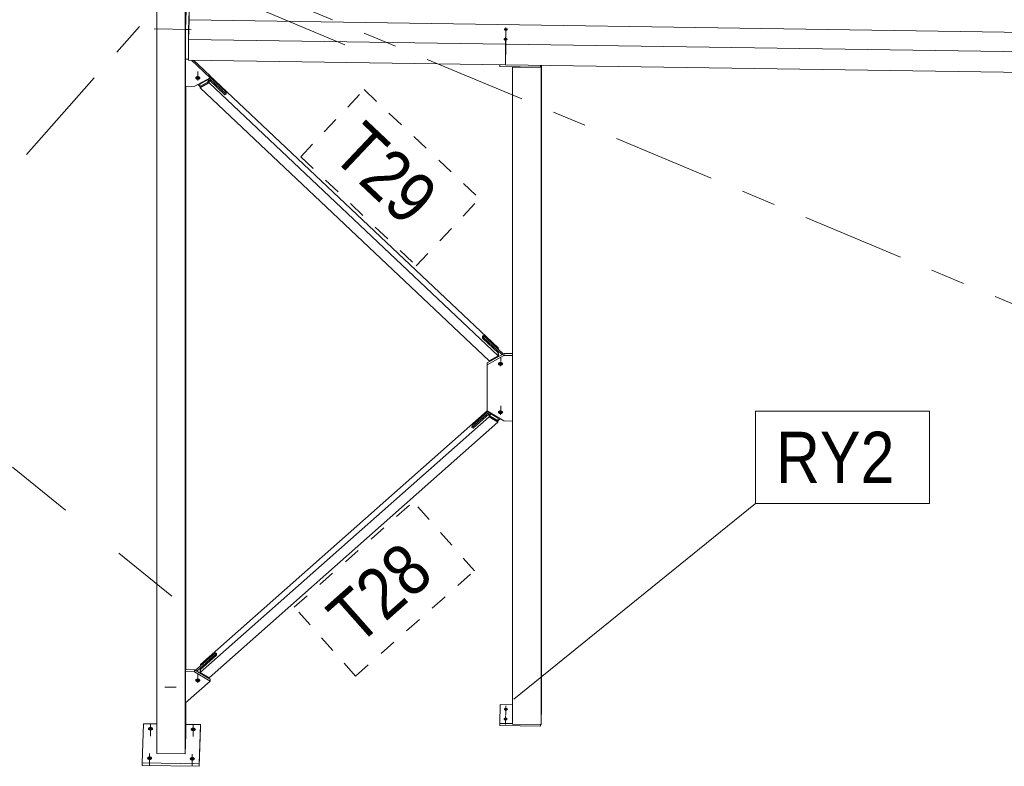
# Model space of a CAD drawing. Header units: millimetres. Extents: x -698 to 216, y -34 to 576.
# Tile 10 of 88: x -596 to -568, y 223 to 245. Entities that reach past the tile are written whole.
import ezdxf

# ---------------------------------------------------------------- set-up
doc = ezdxf.new("R2010")
doc.units = ezdxf.units.MM
for name, pattern in [('XKITLINE00', [0]), ('XKITLINE02', [4, 2, -2]), ('XKITLINE03', [6, 3, -1, 1, -1]), ('XKITLINE04', [3, 0.5, -0.5, 0.5, -0.5, 0.5, -0.5])]:
    doc.linetypes.add(name, pattern=pattern)
for name, color, linetype, lineweight in [('Element', 2, 'Continuous', 0), ('Spoina', 1, 'Continuous', 0), ('Znak elementu', 2, 'Continuous', 0), ('Śruba', 3, 'Continuous', 0)]:
    doc.layers.add(name, color=color, linetype=linetype, lineweight=lineweight)
doc.styles.add('ARIAL', font='ARIAL.TTF')

msp = doc.modelspace()

# ---------------------------------------------------------------- hatches: boundary and pattern name
at = {"layer": 'Śruba'}
for points in [[(-582.25, 245.003), (-582.261, 245.005), (-582.271, 245.009), (-582.28, 245.014), (-582.287, 245.02), (-582.292, 245.027), (-582.296, 245.034), (-582.297, 245.042), (-582.296, 245.05), (-582.292, 245.057), (-582.287, 245.064), (-582.28, 245.07), (-582.271, 245.075), (-582.261, 245.079), (-582.25, 245.081), (-582.238, 245.082), (-582.227, 245.081), (-582.216, 245.079), (-582.206, 245.075), (-582.197, 245.07), (-582.19, 245.064), (-582.184, 245.057), (-582.181, 245.05), (-582.18, 245.042), (-582.181, 245.034), (-582.184, 245.027), (-582.19, 245.02), (-582.197, 245.014), (-582.206, 245.009), (-582.216, 245.005), (-582.227, 245.003), (-582.238, 245.002)], [(-582.259, 244.716), (-582.27, 244.718), (-582.28, 244.722), (-582.289, 244.727), (-582.296, 244.733), (-582.301, 244.74), (-582.305, 244.747), (-582.306, 244.755), (-582.305, 244.763), (-582.301, 244.771), (-582.296, 244.777), (-582.289, 244.784), (-582.28, 244.789), (-582.27, 244.792), (-582.259, 244.795), (-582.247, 244.795), (-582.236, 244.795), (-582.225, 244.792), (-582.215, 244.789), (-582.206, 244.784), (-582.199, 244.777), (-582.193, 244.771), (-582.19, 244.763), (-582.189, 244.755), (-582.19, 244.747), (-582.193, 244.74), (-582.199, 244.733), (-582.206, 244.727), (-582.215, 244.722), (-582.225, 244.718), (-582.236, 244.716), (-582.247, 244.715)], [(-591.24, 243.677), (-591.233, 243.676), (-591.226, 243.675), (-591.219, 243.673), (-591.213, 243.67), (-591.206, 243.667), (-591.201, 243.664), (-591.195, 243.66), (-591.19, 243.656), (-591.186, 243.651), (-591.183, 243.647), (-591.18, 243.642), (-591.177, 243.637), (-591.176, 243.632), (-591.175, 243.626), (-591.175, 243.621), (-591.175, 243.616), (-591.176, 243.61), (-591.178, 243.605), (-591.181, 243.6), (-591.184, 243.596), (-591.188, 243.591), (-591.193, 243.587), (-591.198, 243.583), (-591.203, 243.58), (-591.209, 243.577), (-591.216, 243.574), (-591.222, 243.572), (-591.229, 243.571), (-591.237, 243.569), (-591.244, 243.569), (-591.251, 243.569), (-591.259, 243.569), (-591.266, 243.57), (-591.273, 243.572), (-591.28, 243.574), (-591.286, 243.576), (-591.293, 243.579), (-591.298, 243.583), (-591.304, 243.586), (-591.309, 243.591), (-591.313, 243.595), (-591.316, 243.6), (-591.319, 243.605), (-591.322, 243.61), (-591.323, 243.615), (-591.324, 243.62), (-591.324, 243.626), (-591.324, 243.631), (-591.323, 243.636), (-591.321, 243.641), (-591.318, 243.646), (-591.315, 243.651), (-591.311, 243.655), (-591.306, 243.66), (-591.301, 243.663), (-591.296, 243.667), (-591.29, 243.67), (-591.283, 243.672), (-591.277, 243.674), (-591.27, 243.676), (-591.262, 243.677), (-591.255, 243.678), (-591.248, 243.678)], [(-582.386, 235.313), (-582.379, 235.312), (-582.372, 235.31), (-582.365, 235.308), (-582.358, 235.306), (-582.352, 235.303), (-582.346, 235.299), (-582.341, 235.296), (-582.336, 235.291), (-582.332, 235.287), (-582.328, 235.282), (-582.325, 235.277), (-582.323, 235.272), (-582.321, 235.267), (-582.321, 235.262), (-582.32, 235.256), (-582.321, 235.251), (-582.322, 235.246), (-582.324, 235.241), (-582.327, 235.236), (-582.33, 235.231), (-582.334, 235.227), (-582.338, 235.222), (-582.344, 235.219), (-582.349, 235.215), (-582.355, 235.212), (-582.361, 235.21), (-582.368, 235.208), (-582.375, 235.206), (-582.382, 235.205), (-582.39, 235.204), (-582.397, 235.204), (-582.404, 235.205), (-582.412, 235.206), (-582.419, 235.207), (-582.426, 235.209), (-582.432, 235.212), (-582.438, 235.215), (-582.444, 235.218), (-582.45, 235.222), (-582.454, 235.226), (-582.459, 235.231), (-582.462, 235.235), (-582.465, 235.24), (-582.468, 235.245), (-582.469, 235.25), (-582.47, 235.256), (-582.47, 235.261), (-582.47, 235.266), (-582.468, 235.272), (-582.467, 235.277), (-582.464, 235.282), (-582.461, 235.286), (-582.457, 235.291), (-582.452, 235.295), (-582.447, 235.299), (-582.442, 235.302), (-582.436, 235.305), (-582.429, 235.308), (-582.422, 235.31), (-582.415, 235.311), (-582.408, 235.313), (-582.401, 235.313), (-582.394, 235.313)], [(-582.386, 233.895), (-582.379, 233.894), (-582.372, 233.893), (-582.365, 233.891), (-582.358, 233.888), (-582.352, 233.885), (-582.346, 233.882), (-582.341, 233.878), (-582.336, 233.874), (-582.332, 233.87), (-582.328, 233.865), (-582.325, 233.86), (-582.323, 233.855), (-582.321, 233.85), (-582.32, 233.844), (-582.32, 233.839), (-582.321, 233.834), (-582.322, 233.828), (-582.324, 233.823), (-582.326, 233.818), (-582.33, 233.814), (-582.334, 233.809), (-582.338, 233.805), (-582.343, 233.801), (-582.349, 233.798), (-582.355, 233.795), (-582.361, 233.792), (-582.368, 233.79), (-582.375, 233.789), (-582.382, 233.788), (-582.389, 233.787), (-582.397, 233.787), (-582.404, 233.787), (-582.411, 233.788), (-582.418, 233.79), (-582.425, 233.792), (-582.432, 233.794), (-582.438, 233.797), (-582.444, 233.801), (-582.449, 233.805), (-582.454, 233.809), (-582.458, 233.813), (-582.462, 233.818), (-582.465, 233.823), (-582.467, 233.828), (-582.469, 233.833), (-582.47, 233.838), (-582.47, 233.844), (-582.469, 233.849), (-582.468, 233.854), (-582.466, 233.859), (-582.464, 233.864), (-582.46, 233.869), (-582.456, 233.873), (-582.452, 233.878), (-582.447, 233.881), (-582.441, 233.885), (-582.435, 233.888), (-582.429, 233.89), (-582.422, 233.892), (-582.415, 233.894), (-582.408, 233.895), (-582.401, 233.896), (-582.393, 233.896)], [(-591.241, 226.053), (-591.233, 226.052), (-591.226, 226.051), (-591.22, 226.049), (-591.213, 226.046), (-591.207, 226.043), (-591.201, 226.04), (-591.196, 226.036), (-591.191, 226.032), (-591.187, 226.028), (-591.183, 226.023), (-591.18, 226.018), (-591.178, 226.013), (-591.176, 226.008), (-591.175, 226.002), (-591.175, 225.997), (-591.175, 225.992), (-591.177, 225.986), (-591.179, 225.981), (-591.181, 225.976), (-591.185, 225.972), (-591.188, 225.967), (-591.193, 225.963), (-591.198, 225.959), (-591.204, 225.956), (-591.21, 225.953), (-591.216, 225.95), (-591.223, 225.948), (-591.23, 225.947), (-591.237, 225.946), (-591.244, 225.945), (-591.252, 225.945), (-591.259, 225.946), (-591.266, 225.947), (-591.273, 225.948), (-591.28, 225.95), (-591.287, 225.953), (-591.293, 225.956), (-591.299, 225.959), (-591.304, 225.963), (-591.309, 225.967), (-591.313, 225.971), (-591.317, 225.976), (-591.32, 225.981), (-591.322, 225.986), (-591.324, 225.991), (-591.325, 225.996), (-591.325, 226.002), (-591.324, 226.007), (-591.323, 226.012), (-591.321, 226.017), (-591.318, 226.022), (-591.315, 226.027), (-591.311, 226.032), (-591.307, 226.036), (-591.302, 226.04), (-591.296, 226.043), (-591.29, 226.046), (-591.284, 226.048), (-591.277, 226.051), (-591.27, 226.052), (-591.263, 226.053), (-591.255, 226.054), (-591.248, 226.054)], [(-582.25, 225.115), (-582.261, 225.117), (-582.271, 225.121), (-582.28, 225.126), (-582.287, 225.132), (-582.292, 225.139), (-582.296, 225.147), (-582.297, 225.155), (-582.296, 225.162), (-582.292, 225.17), (-582.287, 225.177), (-582.28, 225.183), (-582.271, 225.188), (-582.261, 225.192), (-582.25, 225.194), (-582.238, 225.195), (-582.227, 225.194), (-582.216, 225.192), (-582.206, 225.188), (-582.197, 225.183), (-582.19, 225.177), (-582.184, 225.17), (-582.181, 225.162), (-582.18, 225.155), (-582.181, 225.147), (-582.184, 225.139), (-582.19, 225.132), (-582.197, 225.126), (-582.206, 225.121), (-582.216, 225.117), (-582.227, 225.115), (-582.238, 225.114)], [(-582.259, 224.828), (-582.27, 224.831), (-582.28, 224.834), (-582.289, 224.839), (-582.296, 224.846), (-582.301, 224.852), (-582.305, 224.86), (-582.306, 224.868), (-582.305, 224.876), (-582.301, 224.883), (-582.296, 224.89), (-582.289, 224.896), (-582.28, 224.901), (-582.27, 224.905), (-582.259, 224.907), (-582.247, 224.908), (-582.236, 224.907), (-582.225, 224.905), (-582.215, 224.901), (-582.206, 224.896), (-582.199, 224.89), (-582.193, 224.883), (-582.19, 224.876), (-582.189, 224.868), (-582.19, 224.86), (-582.193, 224.852), (-582.199, 224.846), (-582.206, 224.839), (-582.215, 224.834), (-582.225, 224.831), (-582.236, 224.828), (-582.247, 224.828)], [(-592.64, 224.531), (-592.647, 224.531), (-592.654, 224.533), (-592.661, 224.534), (-592.668, 224.536), (-592.674, 224.539), (-592.68, 224.542), (-592.686, 224.545), (-592.691, 224.549), (-592.695, 224.553), (-592.699, 224.558), (-592.702, 224.562), (-592.704, 224.567), (-592.706, 224.572), (-592.707, 224.577), (-592.708, 224.582), (-592.707, 224.587), (-592.706, 224.592), (-592.704, 224.597), (-592.702, 224.602), (-592.699, 224.606), (-592.695, 224.611), (-592.691, 224.615), (-592.686, 224.618), (-592.68, 224.622), (-592.674, 224.625), (-592.668, 224.628), (-592.661, 224.63), (-592.654, 224.631), (-592.647, 224.633), (-592.64, 224.633), (-592.633, 224.634), (-592.625, 224.633), (-592.618, 224.633), (-592.611, 224.631), (-592.604, 224.63), (-592.597, 224.628), (-592.591, 224.625), (-592.585, 224.622), (-592.58, 224.618), (-592.575, 224.615), (-592.57, 224.611), (-592.566, 224.606), (-592.563, 224.602), (-592.561, 224.597), (-592.559, 224.592), (-592.558, 224.587), (-592.558, 224.582), (-592.558, 224.577), (-592.559, 224.572), (-592.561, 224.567), (-592.563, 224.562), (-592.566, 224.558), (-592.57, 224.553), (-592.575, 224.549), (-592.58, 224.545), (-592.585, 224.542), (-592.591, 224.539), (-592.597, 224.536), (-592.604, 224.534), (-592.611, 224.533), (-592.618, 224.531), (-592.625, 224.531), (-592.633, 224.53)], [(-591.39, 224.512), (-591.398, 224.513), (-591.405, 224.514), (-591.412, 224.516), (-591.418, 224.518), (-591.425, 224.52), (-591.43, 224.523), (-591.436, 224.527), (-591.441, 224.53), (-591.445, 224.535), (-591.449, 224.539), (-591.452, 224.543), (-591.455, 224.548), (-591.456, 224.553), (-591.458, 224.558), (-591.458, 224.563), (-591.458, 224.568), (-591.456, 224.573), (-591.455, 224.578), (-591.452, 224.583), (-591.449, 224.588), (-591.445, 224.592), (-591.441, 224.596), (-591.436, 224.6), (-591.43, 224.603), (-591.425, 224.606), (-591.418, 224.609), (-591.412, 224.611), (-591.405, 224.613), (-591.398, 224.614), (-591.39, 224.615), (-591.383, 224.615), (-591.376, 224.615), (-591.368, 224.614), (-591.361, 224.613), (-591.354, 224.611), (-591.348, 224.609), (-591.341, 224.606), (-591.335, 224.603), (-591.33, 224.6), (-591.325, 224.596), (-591.321, 224.592), (-591.317, 224.588), (-591.314, 224.583), (-591.311, 224.578), (-591.309, 224.573), (-591.308, 224.568), (-591.308, 224.563), (-591.308, 224.558), (-591.309, 224.553), (-591.311, 224.548), (-591.314, 224.543), (-591.317, 224.539), (-591.321, 224.535), (-591.325, 224.53), (-591.33, 224.527), (-591.335, 224.523), (-591.341, 224.52), (-591.348, 224.518), (-591.354, 224.516), (-591.361, 224.514), (-591.368, 224.513), (-591.376, 224.512), (-591.383, 224.512)], [(-592.667, 223.67), (-592.674, 223.671), (-592.682, 223.672), (-592.689, 223.674), (-592.695, 223.676), (-592.702, 223.679), (-592.707, 223.682), (-592.713, 223.685), (-592.718, 223.689), (-592.722, 223.693), (-592.726, 223.697), (-592.729, 223.702), (-592.732, 223.707), (-592.733, 223.712), (-592.735, 223.717), (-592.735, 223.722), (-592.735, 223.727), (-592.733, 223.732), (-592.732, 223.737), (-592.729, 223.742), (-592.726, 223.746), (-592.722, 223.75), (-592.718, 223.754), (-592.713, 223.758), (-592.707, 223.762), (-592.702, 223.765), (-592.695, 223.767), (-592.689, 223.769), (-592.682, 223.771), (-592.674, 223.772), (-592.667, 223.773), (-592.66, 223.773), (-592.653, 223.773), (-592.645, 223.772), (-592.638, 223.771), (-592.631, 223.769), (-592.625, 223.767), (-592.618, 223.765), (-592.612, 223.762), (-592.607, 223.758), (-592.602, 223.754), (-592.598, 223.75), (-592.594, 223.746), (-592.591, 223.742), (-592.588, 223.737), (-592.586, 223.732), (-592.585, 223.727), (-592.585, 223.722), (-592.585, 223.717), (-592.586, 223.712), (-592.588, 223.707), (-592.591, 223.702), (-592.594, 223.697), (-592.598, 223.693), (-592.602, 223.689), (-592.607, 223.685), (-592.612, 223.682), (-592.618, 223.679), (-592.625, 223.676), (-592.631, 223.674), (-592.638, 223.672), (-592.645, 223.671), (-592.653, 223.67), (-592.66, 223.67)], [(-591.418, 223.652), (-591.425, 223.652), (-591.432, 223.654), (-591.439, 223.655), (-591.446, 223.657), (-591.452, 223.66), (-591.458, 223.663), (-591.463, 223.666), (-591.468, 223.67), (-591.473, 223.674), (-591.476, 223.679), (-591.479, 223.683), (-591.482, 223.688), (-591.484, 223.693), (-591.485, 223.698), (-591.485, 223.703), (-591.485, 223.708), (-591.484, 223.713), (-591.482, 223.718), (-591.479, 223.723), (-591.476, 223.727), (-591.473, 223.732), (-591.468, 223.736), (-591.463, 223.739), (-591.458, 223.743), (-591.452, 223.746), (-591.446, 223.749), (-591.439, 223.751), (-591.432, 223.752), (-591.425, 223.754), (-591.418, 223.754), (-591.41, 223.755), (-591.403, 223.754), (-591.396, 223.754), (-591.388, 223.752), (-591.381, 223.751), (-591.375, 223.749), (-591.368, 223.746), (-591.363, 223.743), (-591.357, 223.739), (-591.352, 223.736), (-591.348, 223.732), (-591.344, 223.727), (-591.341, 223.723), (-591.338, 223.718), (-591.337, 223.713), (-591.336, 223.708), (-591.335, 223.703), (-591.336, 223.698), (-591.337, 223.693), (-591.338, 223.688), (-591.341, 223.683), (-591.344, 223.679), (-591.348, 223.674), (-591.352, 223.67), (-591.357, 223.666), (-591.363, 223.663), (-591.368, 223.66), (-591.375, 223.657), (-591.381, 223.655), (-591.388, 223.654), (-591.396, 223.652), (-591.403, 223.652), (-591.41, 223.651)]]:
    msp.add_hatch(color=256, dxfattribs=at).paths.add_polyline_path(points, flags=17)

# ---------------------------------------------------------------- linework, layer by layer
at = {"layer": 'Element', "linetype": 'XKITLINE00', "lineweight": 0}
for p, q in [((-592.447, 223.862), (-592.447, 246.921)), ((-591.614, 246.908), (-591.614, 223.849)), ((-591.588, 245.586), (-591.605, 245.036)), ((-591.504, 245.585), (-591.522, 245.034)), ((-591.504, 245.313), (-591.504, 245.585)), ((-591.522, 244.751), (-591.504, 245.324)), ((-591.504, 245.324), (-549.228, 244.69)), ((-591.605, 244.171), (-591.605, 245.036)), ((-591.605, 245.036), (-591.522, 245.034)), ((-591.522, 245.034), (-591.522, 244.762)), ((-549.237, 244.116), (-591.522, 244.751)), ((-591.522, 244.751), (-591.522, 244.146)), ((-591.608, 244.305), (-591.606, 244.363)), ((-591.608, 244.305), (-591.605, 244.303)), ((-591.608, 243.379), (-591.608, 244.305)), ((-591.606, 244.363), (-591.605, 244.362)), ((-591.605, 244.171), (-591.522, 244.17)), ((-591.522, 244.146), (-549.246, 243.512)), ((-591.438, 244.145), (-590.891, 243.629)), ((-591.375, 244.144), (-590.89, 243.686)), ((-582.418, 244.01), (-582.418, 243.955)), ((-582.418, 243.955), (-581.227, 243.937)), ((-582.043, 243.949), (-582.044, 243.938)), ((-581.227, 243.937), (-581.227, 243.992)), ((-581.227, 243.937), (-581.225, 243.992)), ((-581.208, 243.992), (-581.21, 243.925)), ((-581.192, 225.282), (-581.192, 243.991)), ((-582.457, 235.721), (-590.912, 243.708)), ((-590.912, 243.707), (-590.912, 243.708)), ((-590.912, 243.707), (-590.912, 243.708)), ((-590.891, 243.629), (-590.89, 243.686)), ((-582.044, 243.938), (-581.21, 243.925)), ((-582.044, 224.721), (-582.044, 243.938)), ((-581.21, 243.925), (-581.21, 224.709)), ((-591.608, 243.379), (-591.351, 243.375)), ((-591.596, 226.312), (-591.596, 243.379)), ((-591.351, 243.375), (-590.891, 243.629)), ((-591.246, 243.433), (-591.189, 243.379)), ((-591.189, 243.371), (-590.952, 243.502)), ((-591.187, 243.446), (-591.189, 243.371)), ((-591.189, 243.371), (-591.168, 243.352)), ((-590.95, 243.576), (-591.187, 243.446)), ((-590.919, 243.478), (-591.182, 243.333)), ((-591.168, 243.352), (-590.932, 243.482)), ((-590.95, 243.576), (-590.952, 243.502)), ((-590.952, 243.502), (-590.932, 243.482)), ((-590.95, 243.576), (-590.93, 243.557)), ((-590.932, 243.482), (-590.93, 243.557)), ((-590.93, 243.557), (-590.916, 243.564)), ((-590.919, 243.478), (-590.916, 243.564)), ((-582.465, 235.491), (-590.919, 243.478)), ((-590.422, 243.146), (-590.918, 243.614)), ((-590.916, 243.564), (-590.455, 243.128)), ((-590.42, 243.204), (-590.891, 243.648)), ((-591.182, 243.333), (-591.181, 243.364)), ((-591.182, 243.333), (-582.727, 235.347)), ((-590.455, 243.128), (-590.422, 243.146)), ((-590.422, 243.146), (-590.42, 243.204)), ((-582.923, 236.013), (-582.922, 236.071)), ((-582.891, 236.031), (-582.923, 236.013)), ((-582.462, 235.577), (-582.923, 236.013)), ((-582.889, 236.089), (-582.922, 236.071)), ((-582.891, 236.031), (-582.889, 236.089)), ((-582.357, 235.528), (-582.891, 236.031)), ((-582.318, 235.549), (-582.889, 236.089)), ((-582.459, 235.682), (-582.457, 235.721)), ((-582.45, 235.683), (-582.458, 235.69)), ((-582.451, 235.675), (-582.45, 235.683)), ((-582.294, 235.507), (-582.787, 235.234)), ((-582.292, 235.564), (-582.785, 235.292)), ((-582.727, 235.347), (-582.465, 235.491)), ((-582.706, 235.358), (-582.693, 235.346)), ((-582.693, 235.346), (-582.457, 235.476)), ((-582.688, 235.349), (-582.686, 235.347)), ((-582.457, 235.476), (-582.47, 235.488)), ((-582.465, 235.491), (-582.462, 235.577)), ((-582.455, 235.551), (-582.463, 235.558)), ((-582.457, 235.476), (-582.455, 235.551)), ((-582.294, 235.507), (-582.292, 235.564)), ((-582.044, 235.503), (-582.294, 235.507)), ((-582.044, 235.56), (-582.292, 235.564)), ((-582.787, 235.234), (-582.785, 235.292)), ((-582.787, 233.882), (-582.787, 235.234)), ((-591.169, 226.458), (-582.787, 233.882)), ((-583.228, 233.456), (-582.763, 233.868)), ((-582.787, 233.882), (-582.299, 233.589)), ((-591.177, 226.229), (-582.73, 233.71)), ((-582.725, 233.845), (-583.23, 233.399)), ((-583.197, 233.379), (-582.727, 233.796)), ((-582.73, 233.71), (-582.727, 233.796)), ((-582.47, 233.554), (-582.73, 233.71)), ((-582.727, 233.796), (-582.714, 233.788)), ((-582.714, 233.788), (-582.716, 233.714)), ((-582.695, 233.732), (-582.716, 233.714)), ((-582.716, 233.714), (-582.483, 233.574)), ((-582.714, 233.788), (-582.693, 233.807)), ((-582.693, 233.807), (-582.695, 233.732)), ((-582.462, 233.592), (-582.695, 233.732)), ((-582.459, 233.667), (-582.693, 233.807)), ((-582.462, 233.592), (-582.483, 233.574)), ((-582.47, 233.554), (-582.469, 233.586)), ((-582.459, 233.667), (-582.462, 233.592)), ((-582.462, 233.597), (-582.401, 233.651)), ((-582.299, 233.589), (-582.044, 233.586)), ((-590.917, 226.073), (-582.47, 233.554)), ((-583.23, 233.399), (-583.228, 233.456)), ((-583.23, 233.399), (-583.197, 233.379)), ((-591.317, 226.292), (-590.734, 226.808)), ((-591.28, 226.27), (-590.736, 226.751)), ((-591.174, 226.315), (-590.703, 226.732)), ((-590.736, 226.751), (-590.734, 226.808)), ((-590.703, 226.732), (-590.736, 226.751)), ((-590.734, 226.808), (-590.702, 226.789)), ((-590.703, 226.732), (-590.702, 226.789)), ((-591.178, 226.421), (-591.17, 226.427)), ((-591.178, 226.415), (-591.178, 226.421)), ((-591.171, 226.422), (-591.169, 226.458)), ((-591.608, 226.255), (-591.606, 226.313)), ((-591.608, 226.255), (-591.346, 226.251)), ((-591.608, 225.345), (-591.608, 226.255)), ((-591.344, 226.309), (-591.606, 226.313)), ((-591.346, 226.251), (-591.344, 226.309)), ((-590.892, 225.979), (-591.346, 226.251)), ((-590.89, 226.036), (-591.344, 226.309)), ((-591.182, 226.289), (-591.184, 226.214)), ((-591.184, 226.214), (-591.171, 226.226)), ((-591.184, 226.214), (-590.951, 226.074)), ((-591.182, 226.289), (-591.175, 226.295)), ((-591.177, 226.229), (-591.174, 226.315)), ((-590.917, 226.073), (-591.177, 226.229)), ((-590.951, 226.074), (-590.938, 226.086)), ((-591.608, 225.345), (-590.892, 225.979)), ((-590.955, 226.075), (-590.954, 226.076)), ((-590.892, 225.979), (-590.89, 226.036)), ((-591.596, 224.423), (-591.596, 225.356)), ((-582.418, 224.738), (-582.401, 225.289)), ((-582.401, 225.289), (-582.044, 225.284)), ((-581.21, 224.709), (-581.192, 225.282)), ((-592.873, 223.581), (-592.836, 224.728)), ((-592.836, 224.728), (-592.447, 224.723)), ((-591.596, 224.71), (-591.17, 224.703)), ((-591.206, 223.556), (-591.17, 224.703)), ((-591.17, 224.631), (-591.17, 224.703)), ((-582.044, 224.733), (-582.418, 224.738)), ((-582.418, 224.738), (-582.418, 224.678)), ((-582.418, 224.678), (-581.227, 224.66)), ((-582.044, 224.721), (-581.21, 224.709)), ((-581.227, 224.66), (-581.227, 224.709)), ((-581.227, 224.66), (-581.225, 224.709)), ((-591.614, 223.849), (-591.596, 224.423)), ((-591.206, 223.484), (-591.17, 224.631)), ((-592.447, 223.862), (-591.614, 223.849)), ((-592.873, 223.581), (-591.206, 223.556)), ((-592.873, 223.509), (-592.873, 223.581)), ((-592.873, 223.509), (-591.206, 223.484)), ((-591.206, 223.484), (-591.206, 223.556))]:
    msp.add_line(p, q, dxfattribs=at)
at = {"layer": 'Spoina', "linetype": 'XKITLINE03', "lineweight": 0}
for p, q in [((-600.231, 236.879), (-585.342, 253.768)), ((-595.612, 248.789), (-557.016, 232.668))]:
    msp.add_line(p, q, dxfattribs=at)
at = {"layer": 'Znak elementu', "linetype": 'XKITLINE00', "lineweight": 0}
for p, q in [((-586.952, 244.591), (-595.612, 248.241)), ((-574.937, 233.873), (-569.846, 233.873)), ((-574.937, 231.173), (-574.937, 233.873)), ((-569.846, 231.173), (-569.846, 233.873)), ((-582.008, 225.452), (-574.937, 231.173)), ((-574.937, 231.173), (-569.846, 231.173))]:
    msp.add_line(p, q, dxfattribs=at)
at = {"layer": 'Znak elementu', "linetype": 'XKITLINE04', "lineweight": 0}
for p, q in [((-588.238, 241.319), (-586.384, 243.282)), ((-586.384, 243.282), (-583.006, 240.091)), ((-588.238, 241.319), (-584.86, 238.128)), ((-584.86, 238.128), (-583.006, 240.091)), ((-588.428, 228.144), (-584.949, 231.225)), ((-583.159, 229.204), (-584.949, 231.225)), ((-586.638, 226.123), (-583.159, 229.204)), ((-586.638, 226.123), (-588.428, 228.144))]:
    msp.add_line(p, q, dxfattribs=at)
at = {"layer": 'Znak elementu', "linetype": 'XKITLINE02', "lineweight": 0}
msp.add_line((-592.007, 228.458), (-599.078, 234.179), dxfattribs=at)
at = {"layer": 'Śruba', "linetype": 'XKITLINE00', "lineweight": 0}
for p, q in [((-582.238, 245.099), (-582.238, 244.314)), ((-592.522, 245.061), (-591.439, 245.044)), ((-582.247, 244.813), (-582.247, 244.027)), ((-591.244, 243.81), (-591.252, 243.552)), ((-582.389, 235.445), (-582.398, 235.187)), ((-582.389, 234.028), (-582.397, 233.77)), ((-591.244, 226.186), (-591.252, 225.928)), ((-582.238, 224.991), (-582.238, 225.257)), ((-582.247, 224.705), (-582.247, 224.971)), ((-592.633, 224.37), (-592.633, 224.721)), ((-591.383, 224.352), (-591.383, 224.702)), ((-592.66, 223.51), (-592.66, 223.861)), ((-591.41, 223.491), (-591.41, 223.842))]:
    msp.add_line(p, q, dxfattribs=at)
at = {"layer": 'Śruba', "linetype": 'XKITLINE02', "lineweight": 0}
msp.add_line((-592.214, 225.8), (-591.881, 225.795), dxfattribs=at)

# ---------------------------------------------------------------- texts
at = {"layer": 'Znak elementu', "style": 'ARIAL', "width": 0.85}
for s, rotation, p in [('T29', -43.3729, (-587.39, 241.343)), ('T28', 41.528, (-586.586, 226.97))]:
    msp.add_text(s, height=1.5, rotation=rotation, dxfattribs=at).set_placement(p)
msp.add_text('RY2', height=1.5, dxfattribs=at).set_placement((-574.337, 231.773))

doc.saveas('drawing.dxf')
